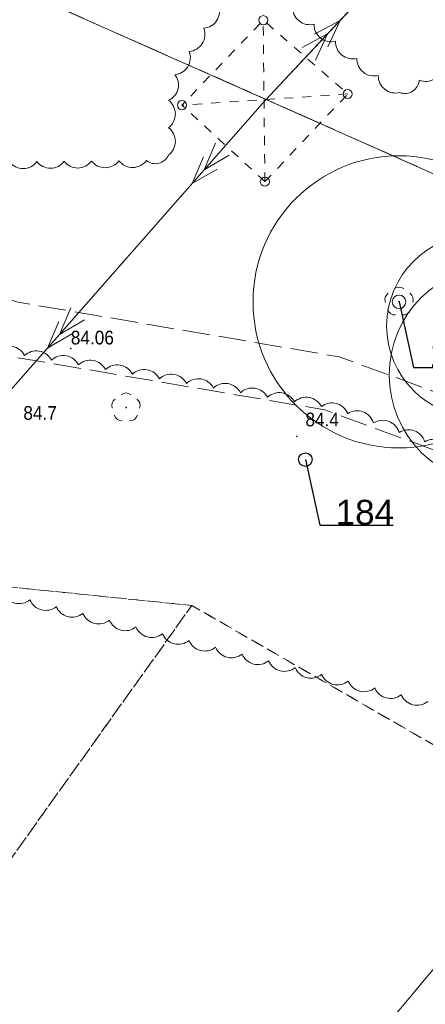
# Model space of a CAD drawing. Header units: metres. Extents: x 6540907 to 6541833, y 5893434 to 5894895.
# Tile 169 of 256: x 6541621 to 6541643, y 5893511 to 5893565. Entities that reach past the tile are written whole.
import ezdxf
from ezdxf import colors
from ezdxf.entities.mleader import LeaderData, LeaderLine
from ezdxf.enums import TextEntityAlignment as Align
from ezdxf.math import Vec2, Vec3

# ---------------------------------------------------------------- set-up
doc = ezdxf.new("R2010")
doc.units = ezdxf.units.M
doc.header["$MEASUREMENT"] = 0
for name, pattern in [('1.5_0.5', [2, 1.5, -0.5]), ('219-500', [0, 0]), ('egug-500', [1, 0.5, -0.5]), ('suep_sn_500', [0, 0]), ('supp_500', [1, 0.5, -0.5])]:
    doc.linetypes.add(name, pattern=pattern)
doc.layers.get('0').update_dxf_attribs({"color": 2, "linetype": 'CONTINUOUS', "lineweight": 5})
for name, color, linetype, lineweight in [('218-kontur użytku gruntowego', 251, 'CONTINUOUS', 9), ('219-działka ewidencyjna', 152, 'CONTINUOUS', 18), ('drzewo liściaste', 251, 'CONTINUOUS', 9), ('jezdnia', 251, 'CONTINUOUS', 9), ('pikieta naturalna', 251, 'CONTINUOUS', 9), ('pikieta naturalna-Atr2', 251, 'CONTINUOUS', 9), ('pikieta sztuczna', 251, 'CONTINUOUS', 9), ('pikieta sztuczna-Atr2', 251, 'CONTINUOUS', 9), ('przewód elektroenergetyczny średniego napięcia', 251, 'CONTINUOUS', 9), ('słup przewodów napowietrznych', 251, 'CONTINUOUS', 9), ('z_g_TOPOLE_e2', 30, 'CONTINUOUS', 20), ('z_g_TOPOLE_e3', 152, 'CONTINUOUS', 20), ('z_g_TOPOLE_out_E1', 12, 'CONTINUOUS', 20), ('z_i_drzewa_opis', 7, 'CONTINUOUS', 25)]:
    doc.layers.add(name, color=color, linetype=linetype, lineweight=lineweight)
doc.layers.add('z_i_masywy_grupy', color=7, linetype='CONTINUOUS', lineweight=13, true_color=0x7f926c)
doc.styles.add('Opisowy', font='arial.ttf')
doc.styles.get("Standard").update_dxf_attribs({"font": 'Arial', "width": 0.75})

# ---------------------------------------------------------------- blocks, each defined once
blk = doc.blocks.new('SM05')
at = {"color": 0, "linetype": 'Continuous', "lineweight": 13}
blk.add_circle((0, 0), 0.25, dxfattribs=at)
blk = doc.blocks.new('SUEP2')
at = {"color": 0, "linetype": 'Continuous'}
for p, q in [((0, 0), (6.027, 0)), ((5.027, 0), (3.527, 0.5)), ((5.027, 0), (3.527, -0.5)), ((6.027, 0), (4.527, 0.5)), ((6.027, 0), (4.527, -0.5)), ((6.027, 0), (18.027, 0)), ((17.027, 0), (15.527, 0.5)), ((17.027, 0), (15.527, -0.5)), ((18.027, 0), (16.527, 0.5)), ((18.027, 0), (16.527, -0.5))]:
    blk.add_line(p, q, dxfattribs=at)
blk = doc.blocks.new('PW01')
at = {"linetype": 'Continuous', "lineweight": 13}
h = blk.add_hatch(color=0, dxfattribs=at)
edge = h.paths.add_edge_path()
edge.add_arc((0, 0), 0.045, 0, 360)
blk = doc.blocks.new('OP021')
at = {"linetype": 'Continuous', "lineweight": 13}
h = blk.add_hatch(color=0, dxfattribs=at)
edge = h.paths.add_edge_path()
edge.add_arc((0, 0), 0.05, 0, 360)
at = {"color": 0, "linetype": 'Continuous', "lineweight": 13}
for centre, start, end in [((0, 0.4), 49.272, 130.728), ((-0.38, 0.124), 121.308, 202.548), ((0.38, 0.124), 337.452, 58.692), ((-0.235, -0.324), 193.221, 274.871), ((0.235, -0.324), 265.129, 346.7789999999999)]:
    blk.add_arc(centre, 0.4, start, end, dxfattribs=at)
blk = doc.blocks.new('_None')
blk = doc.blocks.new('punkt')
h = blk.add_hatch()
h.set_pattern_fill('ANSI32', color=256, scale=0.2)
h.set_pattern_definition([(45, (-4781848.87, -5644337.08), (-1.347038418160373, 1.347038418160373), []), (45, (-4781847.971974, -5644337.08), (-1.347038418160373, 1.347038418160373), [])])
edge = h.paths.add_edge_path()
edge.add_arc((0, 0), 0.2429884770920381, 0, 360)
blk.add_circle((0, 0), 0.2429884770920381)

msp = doc.modelspace()

# ---------------------------------------------------------------- linework, layer by layer
at = {"layer": '218-kontur użytku gruntowego', "linetype": 'egug-500', "lineweight": 18, "flags": 128}
for points in [[(6541669.76, 5893544.84315408), (6541528.91, 5893607.30315408)], [(6541528.91, 5893607.30315408), (6541669.76, 5893544.84315408)], [(6541566.22, 5893539.453154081), (6541629.97, 5893532.97315408)], [(6541629.97, 5893532.97315408), (6541566.22, 5893539.453154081)], [(6541595.6, 5893484.87315408), (6541629.97, 5893532.97315408)], [(6541629.97, 5893532.97315408), (6541595.6, 5893484.87315408)], [(6541629.97, 5893532.97315408), (6541650.13, 5893521.35315408)], [(6541650.13, 5893521.35315408), (6541629.97, 5893532.97315408)]]:
    msp.add_lwpolyline(points, dxfattribs=at)
at = {"layer": '219-działka ewidencyjna', "linetype": '219-500', "lineweight": 18, "flags": 128}
for points in [[(6541669.76, 5893544.84315408), (6541528.91, 5893607.30315408)], [(6541669.76, 5893544.84315408), (6541592.49, 5893452.38315408)]]:
    msp.add_lwpolyline(points, dxfattribs=at)
at = {"layer": 'jezdnia', "linetype": '1.5_0.5', "lineweight": 18, "flags": 128}
msp.add_lwpolyline([(6541655.08, 5893539.09315408), (6541652.89, 5893541.14315408), (6541638.04, 5893546.59315408), (6541620.44, 5893549.58315408), (6541610.38, 5893552.913154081), (6541601.85, 5893557.573154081), (6541547.45, 5893593.69315408), (6541531.44, 5893602.64315408), (6541531.12, 5893599.533154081), (6541545.86, 5893591.15315408), (6541600.29, 5893555.00315408), (6541609.18, 5893550.15315408), (6541619.72, 5893546.663154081), (6541637.26, 5893543.68315408), (6541651.25, 5893538.54315408), (6541653.68, 5893536.96315408), (6541654.6, 5893538.533154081)], close=True, dxfattribs=at)
at = {"layer": 'przewód elektroenergetyczny średniego napięcia', "linetype": 'suep_sn_500', "lineweight": 18, "flags": 128}
for points in [[(6541633.97, 5893560.60315408), (6541682.61, 5893612.60015408)], [(6541682.61, 5893612.60015408), (6541633.97, 5893560.60315408)], [(6541537.46, 5893450.863154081), (6541633.97, 5893560.60315408)]]:
    msp.add_lwpolyline(points, dxfattribs=at)
at = {"layer": 'słup przewodów napowietrznych', "linetype": 'supp_500', "lineweight": 18, "flags": 128}
for points in [[(6541633.97, 5893556.18315408), (6541638.51, 5893560.98315408), (6541633.88, 5893565.02315408), (6541629.43, 5893560.37315408)], [(6541633.97, 5893556.18315408), (6541633.88, 5893565.02315408)], [(6541638.51, 5893560.98315408), (6541629.43, 5893560.37315408)], [(6541633.97, 5893556.18315408), (6541629.43, 5893560.37315408)]]:
    msp.add_lwpolyline(points, dxfattribs=at)
at = {"layer": 'z_g_TOPOLE_e2', "linetype": 'Continuous'}
msp.add_circle((6541645.641036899, 5893548.283678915), 5, dxfattribs=at)
at = {"layer": 'z_g_TOPOLE_e3', "linetype": 'Continuous'}
msp.add_circle((6541641.32089545, 5893549.600744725), 8, dxfattribs=at)
at = {"layer": 'z_g_TOPOLE_out_E1', "linetype": 'Continuous'}
msp.add_circle((6541646.78089545, 5893545.600744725), 6, dxfattribs=at)
at = {"layer": 'z_i_masywy_grupy', "linetype": 'Continuous'}
for points in [[(6541631.420001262, 5893565.853983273, -0.4999999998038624), (6541630.623067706, 5893564.583197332, -0.4999999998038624), (6541629.82613415, 5893563.312411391, -0.4999999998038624), (6541629.029200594, 5893562.04162545, -0.4999999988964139), (6541628.690910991, 5893560.638924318, -0.5), (6541628.690910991, 5893559.138924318, -0.5), (6541628.690910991, 5893557.638924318, -0.5000000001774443), (6541627.47680637, 5893557.3411843, -0.5000000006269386), (6541625.976878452, 5893557.326479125, -0.5000000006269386), (6541624.476950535, 5893557.311773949, -0.5000000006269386), (6541622.977022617, 5893557.297068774, -0.5000000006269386), (6541621.4770947, 5893557.282363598, -0.4999999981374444), (6541619.977166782, 5893557.267658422, -0.4999999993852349)], [(6541648.786856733, 5893565.709356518, -0.4999999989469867), (6541647.514859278, 5893564.914358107, -0.4999999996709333), (6541646.242861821, 5893564.119359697, -0.4999999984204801), (6541644.970864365, 5893563.324361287, -0.5000000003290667), (6541643.698866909, 5893562.529362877, -0.4999999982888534), (6541642.426869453, 5893561.734364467, -0.4999999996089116), (6541641.356595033, 5893561.065442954, -0.49999999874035), (6541640.183844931, 5893562.000674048, -0.5), (6541639.01109483, 5893562.935905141, -0.49999999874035), (6541637.838344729, 5893563.871136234, -0.5), (6541636.665594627, 5893564.806367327, -0.4999999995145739), (6541635.492844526, 5893565.741598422, -0.500000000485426)], [(6541619.330779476, 5893546.937211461, -0.4999999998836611), (6541620.802906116, 5893546.656662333, -0.4999999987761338), (6541622.281286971, 5893546.402910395, -0.4999999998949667), (6541623.759667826, 5893546.149158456, -0.4999999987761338), (6541625.238048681, 5893545.895406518, -0.5), (6541626.716429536, 5893545.641654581, -0.4999999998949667), (6541628.194810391, 5893545.387902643, -0.5), (6541629.673191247, 5893545.134150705, -0.5), (6541631.151572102, 5893544.880398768, -0.4999999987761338), (6541632.629952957, 5893544.62664683, -0.5), (6541634.108333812, 5893544.372894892, -0.4999999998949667), (6541635.586714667, 5893544.119142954, -0.5), (6541637.065095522, 5893543.865391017, -0.5000000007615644), (6541638.509682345, 5893543.485540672, -0.4999999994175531), (6541639.916827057, 5893542.965979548, -0.5000000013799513), (6541641.323971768, 5893542.446418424, -0.4999999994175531), (6541642.731116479, 5893541.9268573, -0.5000000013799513), (6541644.138261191, 5893541.407296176, -0.4999999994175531)], [(6541642.894517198, 5893527.716028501, -0.5), (6541641.441114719, 5893528.087001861, -0.4999999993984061), (6541639.98771224, 5893528.457975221, -0.5), (6541638.534309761, 5893528.828948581, -0.4999999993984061), (6541637.080907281, 5893529.19992194, -0.5), (6541635.627504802, 5893529.5708953, -0.4999999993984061), (6541634.174102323, 5893529.94186866, -0.5), (6541632.720699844, 5893530.31284202, -0.4999999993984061), (6541631.267297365, 5893530.68381538, -0.5), (6541629.813894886, 5893531.054788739, -0.4999999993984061), (6541628.360492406, 5893531.425762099, -0.5), (6541626.907089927, 5893531.796735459, -0.4999999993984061), (6541625.453687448, 5893532.167708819, -0.4999999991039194), (6541624.000284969, 5893532.53868218, -0.4999999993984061), (6541622.54688249, 5893532.909655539, -0.5000000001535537), (6541621.093480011, 5893533.2806289, -0.499999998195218), (6541619.640077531, 5893533.651602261, -0.5)]]:
    msp.add_lwpolyline(points, format="xyb", dxfattribs=at)

# ---------------------------------------------------------------- block references
at = {"layer": 'drzewo liściaste', "linetype": 'Continuous', "lineweight": 18}
for p in [(6541641.32, 5893549.60315408), (6541641.32, 5893549.60315408), (6541641.32, 5893549.60315408), (6541626.36, 5893543.81315408), (6541626.36, 5893543.81315408), (6541626.36, 5893543.81315408)]:
    msp.add_blockref('OP021', p, dxfattribs=at)
at = {"layer": 'pikieta naturalna', "linetype": 'Continuous', "lineweight": 13}
msp.add_blockref('PW01', (6541635.72, 5893542.23315408), dxfattribs=at)
at = {"layer": 'pikieta sztuczna', "linetype": 'Continuous', "lineweight": 13}
msp.add_blockref('PW01', (6541623.34, 5893547.04315408), dxfattribs=at)
at = {"layer": 'przewód elektroenergetyczny średniego napięcia', "linetype": 'Continuous', "lineweight": 18}
for rotation in [46.911, 228.6699999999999]:
    msp.add_blockref('SUEP2', (6541633.97, 5893560.60315408), dxfattribs=dict(at, rotation=rotation))
at = {"layer": 'słup przewodów napowietrznych', "linetype": 'Continuous', "lineweight": 18}
for p in [(6541633.88, 5893565.02315408), (6541638.51, 5893560.98315408), (6541629.43, 5893560.37315408), (6541633.97, 5893556.18315408)]:
    msp.add_blockref('SM05', p, dxfattribs=at)
at = {"layer": 'z_g_TOPOLE_e3', "linetype": 'Continuous', "xscale": 1.520278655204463, "yscale": 1.520278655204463, "zscale": 1.520278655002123}
msp.add_blockref('punkt', (6541641.32089545, 5893549.600744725), dxfattribs=at)
at = {"layer": 'z_i_drzewa_opis', "ltscale": 0.01, "xscale": 1.520278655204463, "yscale": 1.520278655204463, "zscale": 1.520278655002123}
msp.add_blockref('punkt', (6541636.189706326, 5893540.960282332), dxfattribs=at)

# ---------------------------------------------------------------- texts
at = {"layer": 'pikieta naturalna-Atr2', "width": 0.9}
for s, p in [('84.7', (6541620.74, 5893543.14315408)), ('84.4', (6541636.19, 5893542.783154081))]:
    msp.add_text(s, height=0.75, dxfattribs=at).set_placement(p)
at = {"layer": 'pikieta sztuczna-Atr2', "width": 0.9}
msp.add_text('84.06', height=0.75, dxfattribs=at).set_placement((6541623.34, 5893547.04315408), align=Align.BOTTOM_LEFT)

# ---------------------------------------------------------------- leaders
at = {"layer": 'z_g_TOPOLE_e3', "linetype": 'Continuous'}
ml = msp.add_multileader_mtext('Standard', dxfattribs=at)
ml.set_content('170', color=256, style='Opisowy')
ml.set_leader_properties()
ml.set_arrow_properties(name='NONE')
ml.build(insert=Vec2(0, 0))
ml.multileader.update_dxf_attribs({"has_dogleg": 0, "text_left_attachment_type": 6, "text_right_attachment_type": 5, "text_top_attachment_type": 0, "text_bottom_attachment_type": 0, "dogleg_length": 1.91433062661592, "arrow_head_size": 7.005444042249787})
ctx = ml.context
ctx.base_point, ctx.char_height, ctx.arrow_head_size, ctx.landing_gap_size, ctx.plane_origin, ctx.plane_x_axis, ctx.plane_y_axis = Vec3(6541642.109553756, 5893546.008342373), 1.368250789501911, 7.005444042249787, 0.8756805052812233, Vec3(6541634.738434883, 5893541.624278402), Vec3(1, -1.49998432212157e-15), Vec3(1.49998432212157e-15, 1)
ctx.left_attachment, ctx.right_attachment, ctx.attachment_type = 6, 5, 2
notes = []
notes.append((ctx, [(1, (1, 1, 0), (6541639.068996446, 5893546.008342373), (1, -1.49998432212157e-15), 3.040557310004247, [(0, [(6541641.32089545, 5893549.600744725), (6541642.109553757, 5893546.008342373), (6541642.109553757, 5893546.008342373), (6541642.109553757, 5893546.008342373), (6541642.109553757, 5893546.008342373), (6541642.109553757, 5893546.008342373), (6541642.109553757, 5893546.008342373), (6541642.109553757, 5893546.008342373), (6541642.109553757, 5893546.008342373), (6541642.109553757, 5893546.008342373), (6541642.109553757, 5893546.008342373), (6541642.109553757, 5893546.008342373), (6541642.109553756, 5893546.008342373), (6541642.109553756, 5893546.008342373), (6541642.109553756, 5893546.008342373), (6541642.109553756, 5893546.008342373), (6541642.109553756, 5893546.008342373), (6541642.109553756, 5893546.008342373), (6541642.109553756, 5893546.008342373), (6541642.109553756, 5893546.008342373), (6541642.109553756, 5893546.008342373), (6541642.109553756, 5893546.008342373), (6541642.109553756, 5893546.008342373), (6541642.109553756, 5893546.008342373), (6541642.109553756, 5893546.008342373), (6541642.109553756, 5893546.008342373), (6541642.109553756, 5893546.008342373), (6541642.109553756, 5893546.008342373), (6541642.109553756, 5893546.008342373), (6541642.109553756, 5893546.008342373), (6541642.109553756, 5893546.008342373), (6541642.109553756, 5893546.008342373), (6541642.109553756, 5893546.008342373), (6541642.109553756, 5893546.008342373), (6541642.109553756, 5893546.008342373), (6541642.109553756, 5893546.008342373), (6541642.109553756, 5893546.008342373), (6541642.109553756, 5893546.008342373), (6541642.109553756, 5893546.008342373), (6541642.109553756, 5893546.008342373), (6541642.109553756, 5893546.008342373), (6541642.109553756, 5893546.008342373), (6541642.109553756, 5893546.008342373), (6541642.109553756, 5893546.008342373), (6541642.109553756, 5893546.008342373), (6541642.109553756, 5893546.008342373), (6541642.109553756, 5893546.008342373), (6541642.109553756, 5893546.008342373), (6541642.109553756, 5893546.008342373), (6541642.109553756, 5893546.008342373), (6541642.109553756, 5893546.008342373), (6541642.109553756, 5893546.008342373), (6541642.109553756, 5893546.008342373), (6541642.109553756, 5893546.008342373), (6541642.109553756, 5893546.008342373), (6541642.109553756, 5893546.008342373), (6541642.109553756, 5893546.008342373), (6541642.109553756, 5893546.008342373), (6541642.109553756, 5893546.008342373), (6541642.109553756, 5893546.008342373), (6541642.109553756, 5893546.008342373), (6541642.109553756, 5893546.008342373), (6541642.109553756, 5893546.008342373), (6541642.109553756, 5893546.008342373), (6541642.109553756, 5893546.008342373), (6541642.109553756, 5893546.008342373), (6541642.109553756, 5893546.008342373), (6541642.109553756, 5893546.008342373), (6541642.109553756, 5893546.008342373), (6541642.109553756, 5893546.008342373), (6541642.109553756, 5893546.008342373), (6541642.109553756, 5893546.008342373), (6541642.109553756, 5893546.008342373), (6541642.109553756, 5893546.008342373), (6541642.109553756, 5893546.008342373), (6541642.109553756, 5893546.008342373), (6541642.109553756, 5893546.008342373), (6541642.109553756, 5893546.008342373), (6541642.109553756, 5893546.008342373), (6541642.109553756, 5893546.008342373), (6541642.109553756, 5893546.008342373), (6541642.109553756, 5893546.008342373), (6541642.109553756, 5893546.008342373), (6541642.109553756, 5893546.008342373), (6541642.109553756, 5893546.008342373), (6541642.109553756, 5893546.008342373), (6541642.109553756, 5893546.008342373), (6541642.109553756, 5893546.008342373), (6541642.109553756, 5893546.008342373), (6541642.109553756, 5893546.008342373), (6541642.109553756, 5893546.008342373), (6541642.109553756, 5893546.008342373), (6541642.109553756, 5893546.008342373), (6541642.109553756, 5893546.008342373), (6541642.109553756, 5893546.008342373), (6541642.109553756, 5893546.008342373), (6541642.109553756, 5893546.008342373), (6541642.109553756, 5893546.008342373), (6541642.109553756, 5893546.008342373), (6541642.109553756, 5893546.008342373), (6541642.109553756, 5893546.008342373), (6541642.109553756, 5893546.008342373), (6541642.109553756, 5893546.008342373), (6541642.109553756, 5893546.008342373), (6541642.109553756, 5893546.008342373), (6541642.109553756, 5893546.008342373), (6541642.109553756, 5893546.008342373), (6541642.109553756, 5893546.008342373), (6541642.109553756, 5893546.008342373), (6541642.109553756, 5893546.008342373), (6541642.109553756, 5893546.008342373), (6541642.109553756, 5893546.008342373), (6541642.109553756, 5893546.008342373), (6541642.109553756, 5893546.008342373), (6541642.109553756, 5893546.008342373), (6541642.109553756, 5893546.008342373), (6541642.109553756, 5893546.008342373), (6541642.109553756, 5893546.008342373), (6541642.109553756, 5893546.008342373), (6541642.109553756, 5893546.008342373), (6541642.109553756, 5893546.008342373), (6541642.109553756, 5893546.008342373), (6541642.109553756, 5893546.008342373), (6541642.109553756, 5893546.008342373), (6541642.109553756, 5893546.008342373), (6541642.109553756, 5893546.008342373), (6541642.109553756, 5893546.008342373), (6541642.109553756, 5893546.008342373), (6541642.109553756, 5893546.008342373), (6541642.109553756, 5893546.008342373)], 256, [])])]))
ctx.mtext.insert, ctx.mtext.text_direction, ctx.mtext.rotation, ctx.mtext.flow_direction = Vec3(6541642.985234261, 5893547.399926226), Vec3(1, -1.49998432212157e-15), -1.49998432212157e-15, 5
at = {"layer": 'z_i_drzewa_opis'}
ml = msp.add_multileader_mtext('Standard', dxfattribs=at)
ml.set_content('184', color=256, style='Opisowy')
ml.set_leader_properties()
ml.set_arrow_properties(name='NONE')
ml.build(insert=Vec2(0, 0))
ml.multileader.update_dxf_attribs({"has_dogleg": 0, "text_left_attachment_type": 6, "text_right_attachment_type": 5, "text_top_attachment_type": 0, "text_bottom_attachment_type": 0, "dogleg_length": 1.91433062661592, "arrow_head_size": 7.005444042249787})
ctx = ml.context
ctx.base_point, ctx.char_height, ctx.arrow_head_size, ctx.landing_gap_size, ctx.plane_origin, ctx.plane_x_axis, ctx.plane_y_axis = Vec3(6541636.978364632, 5893537.36787998), 1.368250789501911, 7.005444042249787, 0.8756805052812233, Vec3(6541629.607245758, 5893532.983816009), Vec3(1, -1.49998432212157e-15), Vec3(1.49998432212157e-15, 1)
ctx.left_attachment, ctx.right_attachment, ctx.attachment_type = 6, 5, 2
notes.append((ctx, [(1, (1, 1, 0), (6541633.937807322, 5893537.36787998), (1, -1.49998432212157e-15), 3.040557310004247, [(0, [(6541636.189706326, 5893540.960282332), (6541636.978364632, 5893537.36787998), (6541636.978364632, 5893537.36787998), (6541636.978364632, 5893537.36787998), (6541636.978364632, 5893537.36787998), (6541636.978364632, 5893537.36787998), (6541636.978364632, 5893537.36787998), (6541636.978364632, 5893537.36787998), (6541636.978364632, 5893537.36787998), (6541636.978364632, 5893537.36787998), (6541636.978364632, 5893537.36787998), (6541636.978364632, 5893537.36787998), (6541636.978364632, 5893537.36787998), (6541636.978364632, 5893537.36787998), (6541636.978364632, 5893537.36787998), (6541636.978364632, 5893537.36787998), (6541636.978364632, 5893537.36787998), (6541636.978364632, 5893537.36787998), (6541636.978364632, 5893537.36787998), (6541636.978364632, 5893537.36787998), (6541636.978364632, 5893537.36787998), (6541636.978364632, 5893537.36787998), (6541636.978364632, 5893537.36787998), (6541636.978364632, 5893537.36787998), (6541636.978364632, 5893537.36787998), (6541636.978364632, 5893537.36787998), (6541636.978364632, 5893537.36787998), (6541636.978364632, 5893537.36787998), (6541636.978364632, 5893537.36787998), (6541636.978364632, 5893537.36787998), (6541636.978364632, 5893537.36787998), (6541636.978364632, 5893537.36787998), (6541636.978364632, 5893537.36787998), (6541636.978364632, 5893537.36787998), (6541636.978364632, 5893537.36787998), (6541636.978364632, 5893537.36787998), (6541636.978364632, 5893537.36787998), (6541636.978364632, 5893537.36787998), (6541636.978364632, 5893537.36787998), (6541636.978364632, 5893537.36787998), (6541636.978364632, 5893537.36787998), (6541636.978364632, 5893537.36787998), (6541636.978364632, 5893537.36787998), (6541636.978364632, 5893537.36787998), (6541636.978364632, 5893537.36787998), (6541636.978364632, 5893537.36787998), (6541636.978364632, 5893537.36787998), (6541636.978364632, 5893537.36787998), (6541636.978364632, 5893537.36787998), (6541636.978364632, 5893537.36787998), (6541636.978364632, 5893537.36787998), (6541636.978364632, 5893537.36787998), (6541636.978364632, 5893537.36787998), (6541636.978364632, 5893537.36787998), (6541636.978364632, 5893537.36787998), (6541636.978364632, 5893537.36787998), (6541636.978364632, 5893537.36787998), (6541636.978364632, 5893537.36787998), (6541636.978364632, 5893537.36787998), (6541636.978364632, 5893537.36787998), (6541636.978364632, 5893537.36787998), (6541636.978364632, 5893537.36787998), (6541636.978364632, 5893537.36787998), (6541636.978364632, 5893537.36787998), (6541636.978364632, 5893537.36787998), (6541636.978364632, 5893537.36787998), (6541636.978364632, 5893537.36787998), (6541636.978364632, 5893537.36787998), (6541636.978364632, 5893537.36787998), (6541636.978364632, 5893537.36787998), (6541636.978364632, 5893537.36787998), (6541636.978364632, 5893537.36787998), (6541636.978364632, 5893537.36787998), (6541636.978364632, 5893537.36787998), (6541636.978364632, 5893537.36787998), (6541636.978364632, 5893537.36787998), (6541636.978364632, 5893537.36787998), (6541636.978364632, 5893537.36787998), (6541636.978364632, 5893537.36787998), (6541636.978364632, 5893537.36787998), (6541636.978364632, 5893537.36787998), (6541636.978364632, 5893537.36787998), (6541636.978364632, 5893537.36787998), (6541636.978364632, 5893537.36787998), (6541636.978364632, 5893537.36787998), (6541636.978364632, 5893537.36787998), (6541636.978364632, 5893537.36787998), (6541636.978364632, 5893537.36787998), (6541636.978364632, 5893537.36787998), (6541636.978364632, 5893537.36787998), (6541636.978364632, 5893537.36787998), (6541636.978364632, 5893537.36787998), (6541636.978364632, 5893537.36787998), (6541636.978364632, 5893537.36787998), (6541636.978364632, 5893537.36787998), (6541636.978364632, 5893537.36787998), (6541636.978364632, 5893537.36787998), (6541636.978364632, 5893537.36787998), (6541636.978364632, 5893537.36787998), (6541636.978364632, 5893537.36787998), (6541636.978364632, 5893537.36787998), (6541636.978364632, 5893537.36787998), (6541636.978364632, 5893537.36787998), (6541636.978364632, 5893537.36787998), (6541636.978364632, 5893537.36787998), (6541636.978364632, 5893537.36787998), (6541636.978364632, 5893537.36787998), (6541636.978364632, 5893537.36787998), (6541636.978364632, 5893537.36787998), (6541636.978364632, 5893537.36787998), (6541636.978364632, 5893537.36787998), (6541636.978364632, 5893537.36787998), (6541636.978364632, 5893537.36787998), (6541636.978364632, 5893537.36787998), (6541636.978364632, 5893537.36787998), (6541636.978364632, 5893537.36787998), (6541636.978364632, 5893537.36787998), (6541636.978364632, 5893537.36787998), (6541636.978364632, 5893537.36787998), (6541636.978364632, 5893537.36787998), (6541636.978364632, 5893537.36787998), (6541636.978364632, 5893537.36787998), (6541636.978364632, 5893537.36787998), (6541636.978364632, 5893537.36787998), (6541636.978364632, 5893537.36787998), (6541636.978364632, 5893537.36787998), (6541636.978364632, 5893537.36787998), (6541636.978364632, 5893537.36787998), (6541636.978364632, 5893537.36787998), (6541636.978364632, 5893537.36787998)], 256, [])])]))
ctx.mtext.insert, ctx.mtext.text_direction, ctx.mtext.rotation, ctx.mtext.flow_direction = Vec3(6541637.854045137, 5893538.759463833), Vec3(1, -1.49998432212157e-15), -1.49998432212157e-15, 5
for ctx, leaders in notes:
    for number, flags, end, landing, length, lines in leaders:
        leader = LeaderData()
        leader.index, (leader.has_last_leader_line, leader.has_dogleg_vector, leader.attachment_direction) = number, flags
        leader.last_leader_point, leader.dogleg_vector, leader.dogleg_length = Vec3(end), Vec3(landing), length
        for number, points, colour, breaks in lines:
            line = LeaderLine()
            line.index, line.vertices, line.color, line.breaks = number, Vec3.list(points), colors.encode_raw_color(colour), breaks
            leader.lines.append(line)
        ctx.leaders.append(leader)

doc.saveas('drawing.dxf')
